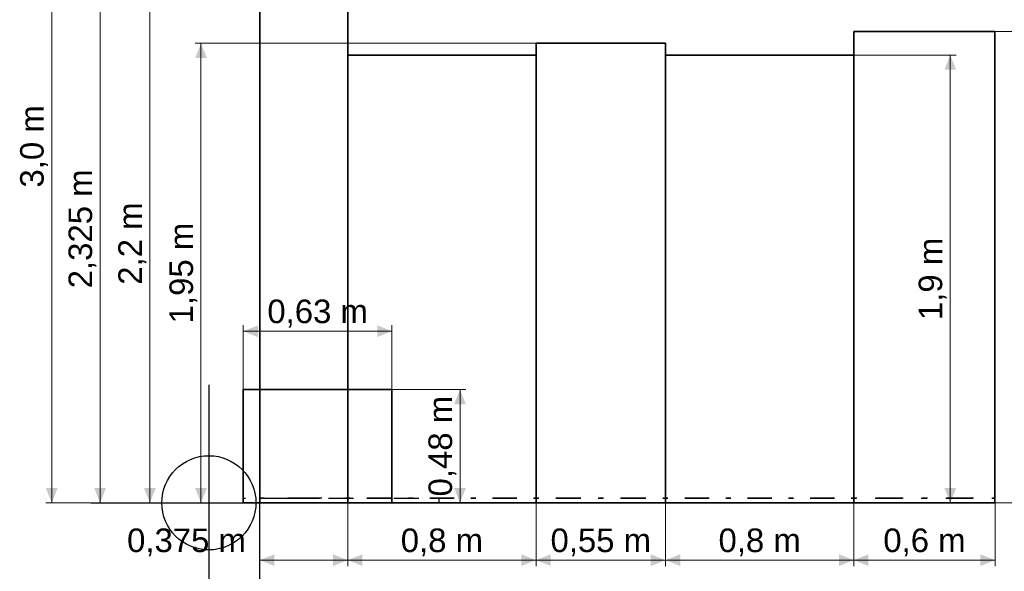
# Model space of a CAD drawing. Header units: millimetres. Extents: x -2000 to 82100, y -500 to 58900.
# Tile 12 of 21: x 18358 to 35091, y 38320 to 47682. Entities that reach past the tile are written whole.
import ezdxf
from ezdxf.enums import TextEntityAlignment as Align

# ---------------------------------------------------------------- set-up
doc = ezdxf.new("R2010")
doc.units = ezdxf.units.MM
for name, color, linetype in [('Bemaßung', 7, 'Continuous'), ('ITB_ELT_HV-UV Anlagen', 1, 'Continuous'), ('ITB_XXX_Details', 7, 'Continuous'), ('KFP_Achsenraster', 7, 'Continuous'), ('KFP_Brandschutz', 7, 'Continuous'), ('KFP_Linien', 7, 'Continuous'), ('KFP_Treppen_Aufzug', 7, 'Continuous'), ('KFP_Wand Aussen', 7, 'Continuous'), ('KFP_Wand Innen', 7, 'Continuous'), ('Neubau_KFP_Brandschutz', 7, 'Continuous'), ('Neubau_KFP_MED_Einrichtung', 7, 'Continuous'), ('Neubau_KFP_Wand Aussen', 7, 'Continuous'), ('Neubau_KFP_Wand Innen', 7, 'Continuous')]:
    doc.layers.add(name, color=color, linetype=linetype)
doc.layers.add('ITB_XXX_Einfuegepunkt', color=18, linetype='Continuous', plot=False)
doc.styles.add('ARIAL', font='txt', dxfattribs={"height": 0.2})

# ---------------------------------------------------------------- blocks, each defined once
blk = doc.blocks.new('Allgemeines Symbol -Diverse--ID-30-8-132-83')
at = {"layer": 'ITB_XXX_Einfuegepunkt', "color": 7, "lineweight": 30}
for p, q in [((0, 2000), (0, -2000)), ((-2000, 0), (2000, 0))]:
    blk.add_line(p, q, dxfattribs=at)
blk.add_circle((0, 0), 800, dxfattribs=at)
blk = doc.blocks.new('Bemaßung-ID-30-103-132-429')
at = {"layer": 'Bemaßung', "lineweight": 5}
for points in [[(12116, 7350), (12016, 7600), (11916, 7350)], [(11916, 250), (12016, 0), (12116, 250)]]:
    blk.add_hatch(color=7, dxfattribs=at).paths.add_polyline_path(points)
at = {"layer": 'Bemaßung', "color": 7, "lineweight": 5}
for p, q in [((12016, 7600), (10376, 7600)), ((12016, 0), (12016, 7600)), ((12016, 7600), (12116, 7600)), ((12016, 0), (0, 0)), ((12016, 0), (12116, 0))]:
    blk.add_line(p, q, dxfattribs=at)
at = {"layer": 'Bemaßung', "color": 7, "lineweight": 5, "style": 'ARIAL', "width": 1.000819}
blk.add_text('1,9 m', height=400, rotation=90, dxfattribs=at).set_placement((11879, 3101), (11879, 4499), align=Align.FIT)
blk = doc.blocks.new('Bemaßung-ID-30-103-132-451')
at = {"layer": 'Bemaßung', "lineweight": 5}
for points in [[(-2332, 9050), (-2432, 9300), (-2532, 9050)], [(-2532, 250), (-2432, 0), (-2332, 250)]]:
    blk.add_hatch(color=7, dxfattribs=at).paths.add_polyline_path(points)
at = {"layer": 'Bemaßung', "color": 7, "lineweight": 5}
for p, q in [((-2432, 9300), (-2532, 9300)), ((-2432, 0), (-2432, 9300)), ((-2432, 9300), (282, 9300)), ((-2432, 0), (-2532, 0)), ((-2432, 0), (0, 0))]:
    blk.add_line(p, q, dxfattribs=at)
at = {"layer": 'Bemaßung', "color": 7, "lineweight": 5, "style": 'ARIAL', "width": 1.000942}
blk.add_text('2,325 m', height=400, rotation=90, dxfattribs=at).set_placement((-2569, 3640), (-2569, 5660), align=Align.FIT)
blk = doc.blocks.new('Bemaßung-ID-30-103-132-479')
at = {"layer": 'Bemaßung', "lineweight": 5}
for points in [[(-3155, 11850), (-3255, 12100), (-3355, 11850)], [(-3355, 250), (-3255, 0), (-3155, 250)]]:
    blk.add_hatch(color=7, dxfattribs=at).paths.add_polyline_path(points)
at = {"layer": 'Bemaßung', "color": 7, "lineweight": 5}
for p, q in [((-3255, 12100), (-3355, 12100)), ((-3255, 0), (-3255, 12100)), ((-3255, 12100), (282, 12100)), ((-3255, 0), (-3355, 0)), ((-3255, 0), (0, 0))]:
    blk.add_line(p, q, dxfattribs=at)
at = {"layer": 'Bemaßung', "color": 7, "lineweight": 5, "style": 'ARIAL', "width": 1.000819}
blk.add_text('3,0 m', height=400, rotation=90, dxfattribs=at).set_placement((-3392, 5351), (-3392, 6749), align=Align.FIT)
blk = doc.blocks.new('Bemaßung-ID-30-103-132-518')
at = {"layer": 'Bemaßung', "lineweight": 5}
for points in [[(-1485, 8550), (-1585, 8800), (-1685, 8550)], [(-1685, 250), (-1585, 0), (-1485, 250)]]:
    blk.add_hatch(color=7, dxfattribs=at).paths.add_polyline_path(points)
at = {"layer": 'Bemaßung', "color": 7, "lineweight": 5}
for p, q in [((-1585, 8800), (-1685, 8800)), ((-1585, 0), (-1585, 8800)), ((-1585, 8800), (7153, 8800)), ((-1585, 0), (-1685, 0)), ((-1585, 0), (0, 0))]:
    blk.add_line(p, q, dxfattribs=at)
at = {"layer": 'Bemaßung', "color": 7, "lineweight": 5, "style": 'ARIAL', "width": 1.000819}
blk.add_text('2,2 m', height=400, rotation=90, dxfattribs=at).set_placement((-1721, 3701), (-1721, 5099), align=Align.FIT)
blk = doc.blocks.new('Bemaßung-ID-30-103-132-648')
at = {"layer": 'Bemaßung', "lineweight": 5}
for points in [[(250, -873), (0, -973), (250, -1073)], [(2152, -1073), (2402, -973), (2152, -873)]]:
    blk.add_hatch(color=7, dxfattribs=at).paths.add_polyline_path(points)
at = {"layer": 'Bemaßung', "color": 7, "lineweight": 5}
for p, q in [((0, -973), (0, 0)), ((2402, -973), (2402, 0)), ((0, -973), (2402, -973)), ((0, -973), (0, -1073)), ((2402, -973), (2402, -1073))]:
    blk.add_line(p, q, dxfattribs=at)
at = {"layer": 'Bemaßung', "color": 7, "lineweight": 5, "style": 'ARIAL', "width": 1.000819}
blk.add_text('0,6 m', height=400, dxfattribs=at).set_placement((502, -836), (1900, -836), align=Align.FIT)
blk = doc.blocks.new('Bemaßung-ID-30-103-132-670')
at = {"layer": 'Bemaßung', "lineweight": 5}
for points in [[(250, -1373), (0, -1473), (250, -1573)], [(1245, -1573), (1495, -1473), (1245, -1373)]]:
    blk.add_hatch(color=7, dxfattribs=at).paths.add_polyline_path(points)
at = {"layer": 'Bemaßung', "color": 7, "lineweight": 5}
for p, q in [((0, -1473), (0, 0)), ((1495, -1473), (1495, -500)), ((0, -1473), (1495, -1473)), ((0, -1473), (0, -1573)), ((1495, -1473), (1495, -1573))]:
    blk.add_line(p, q, dxfattribs=at)
at = {"layer": 'Bemaßung', "color": 7, "lineweight": 5, "style": 'ARIAL', "width": 1.000942}
blk.add_text('0,375 m', height=400, dxfattribs=at).set_placement((-2255, -1336), (-236, -1336), align=Align.FIT)
blk = doc.blocks.new('Bemaßung-ID-30-103-132-682')
at = {"layer": 'Bemaßung', "lineweight": 5}
for points in [[(250, -873), (0, -973), (250, -1073)], [(2950, -1073), (3200, -973), (2950, -873)]]:
    blk.add_hatch(color=7, dxfattribs=at).paths.add_polyline_path(points)
at = {"layer": 'Bemaßung', "color": 7, "lineweight": 5}
for p, q in [((0, -973), (0, 0)), ((3200, -973), (3200, 0)), ((0, -973), (3200, -973)), ((0, -973), (0, -1073)), ((3200, -973), (3200, -1073))]:
    blk.add_line(p, q, dxfattribs=at)
at = {"layer": 'Bemaßung', "color": 7, "lineweight": 5, "style": 'ARIAL', "width": 1.000819}
blk.add_text('0,8 m', height=400, dxfattribs=at).set_placement((901, -836), (2299, -836), align=Align.FIT)
blk = doc.blocks.new('Bemaßung-ID-30-103-132-695')
at = {"layer": 'Bemaßung', "lineweight": 5}
for points in [[(250, -873), (0, -973), (250, -1073)], [(1950, -1073), (2200, -973), (1950, -873)]]:
    blk.add_hatch(color=7, dxfattribs=at).paths.add_polyline_path(points)
at = {"layer": 'Bemaßung', "color": 7, "lineweight": 5}
for p, q in [((0, -973), (0, 0)), ((2200, -973), (2200, 0)), ((0, -973), (2200, -973)), ((0, -973), (0, -1073)), ((2200, -973), (2200, -1073))]:
    blk.add_line(p, q, dxfattribs=at)
at = {"layer": 'Bemaßung', "color": 7, "lineweight": 5, "style": 'ARIAL', "width": 1.000892}
blk.add_text('0,55 m', height=400, dxfattribs=at).set_placement((246, -836), (1954, -836), align=Align.FIT)
blk = doc.blocks.new('Bemaßung-ID-30-103-132-707')
at = {"layer": 'Bemaßung', "lineweight": 5}
for points in [[(250, -873), (0, -973), (250, -1073)], [(2950, -1073), (3200, -973), (2950, -873)]]:
    blk.add_hatch(color=7, dxfattribs=at).paths.add_polyline_path(points)
at = {"layer": 'Bemaßung', "color": 7, "lineweight": 5}
for p, q in [((0, -973), (0, 0)), ((3200, -973), (3200, 0)), ((0, -973), (3200, -973)), ((0, -973), (0, -1073)), ((3200, -973), (3200, -1073))]:
    blk.add_line(p, q, dxfattribs=at)
at = {"layer": 'Bemaßung', "color": 7, "lineweight": 5, "style": 'ARIAL', "width": 1.000819}
blk.add_text('0,8 m', height=400, dxfattribs=at).set_placement((901, -836), (2299, -836), align=Align.FIT)
blk = doc.blocks.new('Bemaßung-ID-30-103-132-627')
at = {"layer": 'Bemaßung', "lineweight": 5}
for points in [[(3786, 1674), (3686, 1924), (3586, 1674)], [(3586, 250), (3686, 0), (3786, 250)]]:
    blk.add_hatch(color=7, dxfattribs=at).paths.add_polyline_path(points)
at = {"layer": 'Bemaßung', "color": 7, "lineweight": 5}
for p, q in [((3686, 1924), (307, 1924)), ((3686, 0), (3686, 1924)), ((3686, 1924), (3786, 1924)), ((3686, 0), (0, 0)), ((3686, 0), (3786, 0))]:
    blk.add_line(p, q, dxfattribs=at)
at = {"layer": 'Bemaßung', "color": 7, "lineweight": 5, "style": 'ARIAL', "width": 1.000892}
blk.add_text('0,48 m', height=400, rotation=90, dxfattribs=at).set_placement((3550, 108), (3550, 1816), align=Align.FIT)
blk = doc.blocks.new('Bemaßung-ID-30-103-132-771')
at = {"layer": 'Bemaßung', "lineweight": 5}
for points in [[(250, 1089), (0, 989), (250, 889)], [(2278, 889), (2528, 989), (2278, 1089)]]:
    blk.add_hatch(color=7, dxfattribs=at).paths.add_polyline_path(points)
at = {"layer": 'Bemaßung', "color": 7, "lineweight": 5}
for p, q in [((0, 989), (0, 1089)), ((2528, 989), (2528, 1089)), ((0, 989), (2528, 989)), ((0, 989), (0, 0)), ((2528, 989), (2528, 0))]:
    blk.add_line(p, q, dxfattribs=at)
at = {"layer": 'Bemaßung', "color": 7, "lineweight": 5, "style": 'ARIAL', "width": 1.000892}
blk.add_text('0,63 m', height=400, dxfattribs=at).set_placement((410, 1126), (2118, 1126), align=Align.FIT)
blk = doc.blocks.new('Bemaßung-ID-30-103-132-1386')
at = {"layer": 'Bemaßung', "lineweight": 5}
for points in [[(-616, 7550), (-716, 7800), (-816, 7550)], [(-816, 250), (-716, 0), (-616, 250)]]:
    blk.add_hatch(color=7, dxfattribs=at).paths.add_polyline_path(points)
at = {"layer": 'Bemaßung', "color": 7, "lineweight": 5}
for p, q in [((-716, 7800), (-816, 7800)), ((-716, 0), (-716, 7800)), ((-716, 7800), (4978, 7800)), ((-716, 0), (-816, 0)), ((-716, 0), (0, 0))]:
    blk.add_line(p, q, dxfattribs=at)
at = {"layer": 'Bemaßung', "color": 7, "lineweight": 5, "style": 'ARIAL', "width": 1.000892}
blk.add_text('1,95 m', height=400, rotation=90, dxfattribs=at).set_placement((-852, 3046), (-852, 4754), align=Align.FIT)
blk = doc.blocks.new('Bemaßung-ID-30-103-132-1402')
at = {"layer": 'Bemaßung', "lineweight": 5}
for points in [[(3397, 7750), (3297, 8000), (3197, 7750)], [(3197, 250), (3297, 0), (3397, 250)]]:
    blk.add_hatch(color=7, dxfattribs=at).paths.add_polyline_path(points)
at = {"layer": 'Bemaßung', "color": 7, "lineweight": 5}
for p, q in [((3297, 8000), (-2327, 8000)), ((3297, 0), (3297, 8000)), ((3297, 8000), (3397, 8000)), ((3297, 0), (0, 0)), ((3297, 0), (3397, 0))]:
    blk.add_line(p, q, dxfattribs=at)
at = {"layer": 'Bemaßung', "color": 7, "lineweight": 5, "style": 'ARIAL', "width": 1.000819}
blk.add_text('2,0 m', height=400, rotation=90, dxfattribs=at).set_placement((3160, 3301), (3160, 4699), align=Align.FIT)

msp = doc.modelspace()

# ---------------------------------------------------------------- hatches: boundary and pattern name
at = {"layer": 'ITB_ELT_HV-UV Anlagen', "lineweight": 30}
msp.add_hatch(color=1, dxfattribs=at).paths.add_polyline_path([(27133, 39482), (23933, 39482), (23933, 39482)])

# ---------------------------------------------------------------- linework, layer by layer
at = {"layer": 'ITB_ELT_HV-UV Anlagen', "color": 1, "lineweight": 30}
for p, q in [((22437, 39482), (23933, 39482)), ((23933, 39482), (27133, 39482)), ((27133, 39482), (29333, 39482)), ((29333, 39482), (32533, 39482)), ((32533, 39482), (34933, 39482))]:
    msp.add_line(p, q, dxfattribs=at)
for points in [[(23933, 48782), (23933, 39482), (22437, 39482), (22437, 48782), (23933, 48782)], [(22437, 48782), (22437, 39482), (23933, 39482), (23933, 48782), (22437, 48782)], [(22437, 48782), (22437, 39482), (22437, 48782)], [(23933, 48782), (23933, 39482), (23933, 48782)], [(34933, 47482), (32533, 47482), (34933, 47482)], [(34933, 47482), (34933, 39482), (32533, 39482), (32533, 47482), (34933, 47482)], [(32533, 47482), (32533, 39482), (34933, 39482), (34933, 47482), (32533, 47482)], [(32533, 47482), (32533, 39482), (32533, 47482)], [(34933, 47482), (34933, 39482), (34933, 47482)], [(29333, 47282), (27133, 47282), (29333, 47282)], [(29333, 47282), (29333, 39482), (27133, 39482), (27133, 47282), (29333, 47282)], [(27133, 47282), (27133, 39482), (29333, 39482), (29333, 47282), (27133, 47282)], [(27133, 47282), (27133, 39482), (27133, 47282)], [(29333, 47282), (29333, 39482), (29333, 47282)], [(27133, 47082), (27133, 47082), (23933, 47082), (23933, 47082), (27133, 47082)], [(27133, 47082), (27133, 39482), (23933, 39482), (23933, 47082), (27133, 47082)], [(23933, 47082), (23933, 39482), (27133, 39482), (27133, 47082), (23933, 47082)], [(23933, 47082), (23933, 39482), (23933, 39482), (23933, 47082), (23933, 47082)], [(27133, 47082), (27133, 39482), (27133, 39482), (27133, 47082), (27133, 47082)], [(32533, 47082), (29333, 47082), (32533, 47082)], [(32533, 47082), (32533, 39482), (29333, 39482), (29333, 47082), (32533, 47082)], [(29333, 47082), (29333, 39482), (32533, 39482), (32533, 47082), (29333, 47082)], [(29333, 47082), (29333, 39482), (29333, 47082)], [(32533, 47082), (32533, 39482), (32533, 47082)], [(22437, 39482), (23933, 39482), (22437, 39482)], [(22437, 39482), (22437, 39482), (23933, 39482)], [(23933, 39482), (27133, 39482), (27133, 39482), (23933, 39482), (23933, 39482)], [(23933, 39482), (23933, 39482), (25533, 39482)], [(27133, 39482), (27133, 39482), (25533, 39482)], [(27133, 39482), (29333, 39482), (27133, 39482)], [(27133, 39482), (27133, 39482), (29333, 39482)], [(29333, 39482), (32533, 39482), (29333, 39482)], [(29333, 39482), (29333, 39482), (30933, 39482)], [(33057, 39482), (33057, 39482), (31454, 39482)], [(32533, 39482), (34933, 39482), (32533, 39482)], [(32533, 39482), (34933, 39482)]]:
    msp.add_lwpolyline(points, dxfattribs=at)
at = {"layer": 'ITB_XXX_Details', "color": 30, "lineweight": 30}
for p, q in [((22157, 39562), (22157, 39562)), ((22157, 39562), (22157, 39562)), ((22157, 39562), (22157, 39562)), ((22157, 39562), (22157, 39562)), ((22157, 39562), (22197, 39562)), ((22157, 39482), (22157, 39562)), ((22512, 39562), (22437, 39562)), ((22437, 39562), (22437, 39562)), ((22437, 39562), (22437, 39562)), ((22437, 39562), (22437, 39562)), ((22437, 39562), (22437, 39562)), ((22437, 39562), (22437, 39562)), ((22437, 39562), (22437, 39562)), ((22437, 39562), (22437, 39562)), ((22437, 39562), (22477, 39562)), ((22437, 39482), (22437, 39562)), ((22437, 39482), (22437, 39562)), ((22496, 39562), (22922, 39562)), ((22880, 39562), (23455, 39562)), ((23490, 39562), (22915, 39562)), ((23221, 39562), (23306, 39562)), ((23605, 39562), (24032, 39562)), ((23858, 39562), (23933, 39562)), ((23933, 39562), (23893, 39562)), ((23933, 39562), (23933, 39562)), ((23933, 39562), (23933, 39562)), ((23933, 39562), (23933, 39562)), ((23933, 39562), (23933, 39562)), ((23933, 39562), (23933, 39562)), ((23933, 39562), (23933, 39562)), ((23933, 39562), (23933, 39562)), ((23933, 39482), (23933, 39562)), ((23933, 39482), (23933, 39562)), ((23975, 39562), (23933, 39562)), ((23933, 39562), (23933, 39562)), ((23933, 39562), (23933, 39562)), ((23933, 39562), (23933, 39562)), ((23933, 39562), (23933, 39562)), ((23933, 39562), (23933, 39562)), ((23933, 39562), (23933, 39562)), ((23933, 39562), (23933, 39562)), ((23933, 39562), (23973, 39562)), ((23933, 39482), (23933, 39562)), ((23933, 39482), (23933, 39562)), ((24260, 39562), (24670, 39562)), ((24672, 39562), (24262, 39562)), ((24330, 39562), (24416, 39562)), ((24714, 39562), (25141, 39562)), ((24958, 39562), (25040, 39562)), ((25042, 39562), (24960, 39562)), ((25327, 39562), (25737, 39562)), ((25739, 39562), (25329, 39562)), ((25440, 39562), (25485, 39562)), ((25485, 39562), (25485, 39562)), ((25485, 39562), (25485, 39562)), ((25485, 39562), (25485, 39562)), ((25485, 39562), (25485, 39562)), ((25485, 39482), (25485, 39562)), ((26024, 39562), (26106, 39562)), ((26109, 39562), (26026, 39562)), ((26394, 39562), (26804, 39562)), ((26806, 39562), (26396, 39562)), ((27091, 39562), (27133, 39562)), ((27133, 39562), (27093, 39562)), ((27133, 39562), (27133, 39562)), ((27133, 39562), (27133, 39562)), ((27133, 39562), (27133, 39562)), ((27133, 39562), (27133, 39562)), ((27133, 39562), (27133, 39562)), ((27133, 39562), (27133, 39562)), ((27133, 39562), (27133, 39562)), ((27133, 39482), (27133, 39562)), ((27133, 39482), (27133, 39562)), ((27178, 39562), (27133, 39562)), ((27133, 39562), (27133, 39562)), ((27133, 39562), (27133, 39562)), ((27133, 39562), (27133, 39562)), ((27133, 39562), (27133, 39562)), ((27133, 39562), (27133, 39562)), ((27133, 39562), (27133, 39562)), ((27133, 39562), (27133, 39562)), ((27133, 39562), (27173, 39562)), ((27133, 39482), (27133, 39562)), ((27133, 39482), (27133, 39562)), ((27469, 39562), (27893, 39562)), ((27897, 39562), (27474, 39562)), ((28189, 39562), (28273, 39562)), ((28278, 39562), (28193, 39562)), ((28569, 39562), (28993, 39562)), ((28997, 39562), (28574, 39562)), ((29289, 39562), (29333, 39562)), ((29333, 39562), (29293, 39562)), ((29333, 39562), (29333, 39562)), ((29333, 39562), (29333, 39562)), ((29333, 39562), (29333, 39562)), ((29333, 39562), (29333, 39562)), ((29333, 39562), (29333, 39562)), ((29333, 39562), (29333, 39562)), ((29333, 39562), (29333, 39562)), ((29333, 39482), (29333, 39562)), ((29333, 39482), (29333, 39562)), ((29375, 39562), (29333, 39562)), ((29333, 39562), (29333, 39562)), ((29333, 39562), (29333, 39562)), ((29333, 39562), (29333, 39562)), ((29333, 39562), (29333, 39562)), ((29333, 39562), (29333, 39562)), ((29333, 39562), (29333, 39562)), ((29333, 39562), (29333, 39562)), ((29333, 39562), (29373, 39562)), ((29333, 39482), (29333, 39562)), ((29333, 39482), (29333, 39562)), ((29660, 39562), (30071, 39562)), ((30073, 39562), (29663, 39562)), ((30358, 39562), (30440, 39562)), ((30442, 39562), (30360, 39562)), ((30727, 39562), (31137, 39562)), ((31139, 39562), (30729, 39562)), ((31425, 39562), (31507, 39562)), ((31509, 39562), (31427, 39562)), ((31794, 39562), (32204, 39562)), ((32206, 39562), (31796, 39562)), ((32491, 39562), (32533, 39562)), ((32533, 39562), (32493, 39562)), ((32533, 39562), (32533, 39562)), ((32533, 39562), (32533, 39562)), ((32533, 39562), (32533, 39562)), ((32533, 39562), (32533, 39562)), ((32533, 39562), (32533, 39562)), ((32533, 39562), (32533, 39562)), ((32533, 39562), (32533, 39562)), ((32533, 39482), (32533, 39562)), ((32533, 39482), (32533, 39562)), ((32586, 39562), (32533, 39562)), ((32533, 39562), (32533, 39562)), ((32533, 39562), (32533, 39562)), ((32533, 39562), (32533, 39562)), ((32533, 39562), (32533, 39562)), ((32533, 39562), (32533, 39562)), ((32533, 39562), (32533, 39562)), ((32533, 39562), (32533, 39562)), ((32533, 39562), (32573, 39562)), ((32533, 39482), (32533, 39562)), ((32533, 39482), (32533, 39562)), ((32896, 39562), (33358, 39562)), ((33370, 39562), (32909, 39562)), ((33681, 39562), (33773, 39562)), ((33786, 39562), (33693, 39562)), ((34096, 39562), (34558, 39562)), ((34570, 39562), (34109, 39562)), ((34881, 39562), (34933, 39562)), ((34933, 39562), (34893, 39562)), ((34933, 39562), (34933, 39562)), ((34933, 39562), (34933, 39562)), ((34933, 39562), (34933, 39562)), ((34933, 39562), (34933, 39562)), ((34933, 39562), (34933, 39562)), ((34933, 39562), (34933, 39562)), ((34933, 39562), (34933, 39562)), ((34933, 39482), (34933, 39562)), ((34933, 39482), (34933, 39562)), ((22157, 39482), (22157, 39482)), ((22157, 39482), (22157, 39482)), ((22157, 39482), (22157, 39482)), ((22157, 39482), (22157, 39482)), ((22157, 39482), (22197, 39482)), ((22512, 39482), (22437, 39482)), ((22437, 39482), (22437, 39482)), ((22437, 39482), (22437, 39482)), ((22437, 39482), (22437, 39482)), ((22437, 39482), (22437, 39482)), ((22437, 39482), (22437, 39482)), ((22437, 39482), (22437, 39482)), ((22437, 39482), (22437, 39482)), ((22437, 39482), (22477, 39482)), ((22496, 39482), (22922, 39482)), ((22880, 39482), (23455, 39482)), ((23490, 39482), (22915, 39482)), ((23221, 39482), (23306, 39482)), ((23605, 39482), (24032, 39482)), ((23858, 39482), (23933, 39482)), ((23933, 39482), (23893, 39482)), ((23933, 39482), (23933, 39482)), ((23933, 39482), (23933, 39482)), ((23933, 39482), (23933, 39482)), ((23933, 39482), (23933, 39482)), ((23933, 39482), (23933, 39482)), ((23933, 39482), (23933, 39482)), ((23933, 39482), (23933, 39482)), ((23975, 39482), (23933, 39482)), ((23933, 39482), (23933, 39482)), ((23933, 39482), (23933, 39482)), ((23933, 39482), (23933, 39482)), ((23933, 39482), (23933, 39482)), ((23933, 39482), (23933, 39482)), ((23933, 39482), (23933, 39482)), ((23933, 39482), (23933, 39482)), ((23933, 39482), (23973, 39482)), ((24260, 39482), (24670, 39482)), ((24672, 39482), (24262, 39482)), ((24330, 39482), (24416, 39482)), ((24714, 39482), (25141, 39482)), ((24958, 39482), (25040, 39482)), ((25042, 39482), (24960, 39482)), ((25327, 39482), (25737, 39482)), ((25739, 39482), (25329, 39482)), ((25440, 39482), (25485, 39482)), ((25485, 39482), (25485, 39482)), ((25485, 39482), (25485, 39482)), ((25485, 39482), (25485, 39482)), ((25485, 39482), (25485, 39482)), ((26024, 39482), (26106, 39482)), ((26109, 39482), (26026, 39482)), ((26394, 39482), (26804, 39482)), ((26806, 39482), (26396, 39482)), ((27091, 39482), (27133, 39482)), ((27133, 39482), (27093, 39482)), ((27133, 39482), (27133, 39482)), ((27133, 39482), (27133, 39482)), ((27133, 39482), (27133, 39482)), ((27133, 39482), (27133, 39482)), ((27133, 39482), (27133, 39482)), ((27133, 39482), (27133, 39482)), ((27133, 39482), (27133, 39482)), ((27178, 39482), (27133, 39482)), ((27133, 39482), (27133, 39482)), ((27133, 39482), (27133, 39482)), ((27133, 39482), (27133, 39482)), ((27133, 39482), (27133, 39482)), ((27133, 39482), (27133, 39482)), ((27133, 39482), (27133, 39482)), ((27133, 39482), (27133, 39482)), ((27133, 39482), (27173, 39482)), ((27469, 39482), (27893, 39482)), ((27897, 39482), (27474, 39482)), ((28189, 39482), (28273, 39482)), ((28278, 39482), (28193, 39482)), ((28569, 39482), (28993, 39482)), ((28997, 39482), (28574, 39482)), ((29289, 39482), (29333, 39482)), ((29333, 39482), (29293, 39482)), ((29333, 39482), (29333, 39482)), ((29333, 39482), (29333, 39482)), ((29333, 39482), (29333, 39482)), ((29333, 39482), (29333, 39482)), ((29333, 39482), (29333, 39482)), ((29333, 39482), (29333, 39482)), ((29333, 39482), (29333, 39482)), ((29375, 39482), (29333, 39482)), ((29333, 39482), (29333, 39482)), ((29333, 39482), (29333, 39482)), ((29333, 39482), (29333, 39482)), ((29333, 39482), (29333, 39482)), ((29333, 39482), (29333, 39482)), ((29333, 39482), (29333, 39482)), ((29333, 39482), (29333, 39482)), ((29333, 39482), (29373, 39482)), ((29660, 39482), (30071, 39482)), ((30073, 39482), (29663, 39482)), ((30358, 39482), (30440, 39482)), ((30442, 39482), (30360, 39482)), ((30727, 39482), (31137, 39482)), ((31139, 39482), (30729, 39482)), ((31425, 39482), (31507, 39482)), ((31509, 39482), (31427, 39482)), ((31794, 39482), (32204, 39482)), ((32206, 39482), (31796, 39482)), ((32491, 39482), (32533, 39482)), ((32533, 39482), (32493, 39482)), ((32533, 39482), (32533, 39482)), ((32533, 39482), (32533, 39482)), ((32533, 39482), (32533, 39482)), ((32533, 39482), (32533, 39482)), ((32533, 39482), (32533, 39482)), ((32533, 39482), (32533, 39482)), ((32533, 39482), (32533, 39482)), ((32586, 39482), (32533, 39482)), ((32533, 39482), (32533, 39482)), ((32533, 39482), (32533, 39482)), ((32533, 39482), (32533, 39482)), ((32533, 39482), (32533, 39482)), ((32533, 39482), (32533, 39482)), ((32533, 39482), (32533, 39482)), ((32533, 39482), (32533, 39482)), ((32533, 39482), (32573, 39482)), ((32896, 39482), (33358, 39482)), ((33370, 39482), (32909, 39482)), ((33681, 39482), (33773, 39482)), ((33786, 39482), (33693, 39482)), ((34096, 39482), (34558, 39482)), ((34570, 39482), (34109, 39482)), ((34881, 39482), (34933, 39482)), ((34933, 39482), (34893, 39482)), ((34933, 39482), (34933, 39482)), ((34933, 39482), (34933, 39482)), ((34933, 39482), (34933, 39482)), ((34933, 39482), (34933, 39482)), ((34933, 39482), (34933, 39482)), ((34933, 39482), (34933, 39482)), ((34933, 39482), (34933, 39482))]:
    msp.add_line(p, q, dxfattribs=at)
at = {"layer": 'ITB_XXX_Details', "color": 7, "lineweight": 30}
msp.add_lwpolyline([(22438, 5162), (22438, 54582)], dxfattribs=at)
at = {"layer": 'ITB_XXX_Details', "color": 6, "lineweight": 30}
for points in [[(24685, 41406), (22157, 41406), (24685, 41406)], [(22157, 39482), (22157, 41406), (22157, 39482)], [(24685, 41406), (24685, 39482), (22157, 39482), (22157, 41406), (24685, 41406)], [(24685, 39482), (24685, 41406), (24685, 39482)], [(24685, 39482), (22157, 39482), (24685, 39482)]]:
    msp.add_lwpolyline(points, dxfattribs=at)
at = {"layer": 'KFP_Achsenraster', "color": 251, "lineweight": 5, "true_color": 0x5a5d5a}
msp.add_line((24380, 39482), (24380, 39482), dxfattribs=at)
msp.add_line((24380, 39482), (24380, 39482), dxfattribs=at)
msp.add_line((24380, 39482), (24380, 39482), dxfattribs=at)
msp.add_line((24380, 39482), (24380, 39482), dxfattribs=at)
msp.add_line((24380, 39482), (24380, 39482), dxfattribs=at)
msp.add_line((24380, 39482), (24380, 39482), dxfattribs=at)
msp.add_line((24380, 39482), (24380, 39482), dxfattribs=at)
msp.add_line((24380, 39482), (24380, 39482), dxfattribs=at)
msp.add_line((24380, 39482), (24380, 39482), dxfattribs=at)
msp.add_line((24380, 39482), (24380, 39482), dxfattribs=at)
msp.add_line((24380, 39482), (24380, 39482), dxfattribs=at)
msp.add_line((24380, 39482), (24380, 39482), dxfattribs=at)
msp.add_line((24380, 39482), (24380, 39482), dxfattribs=at)
msp.add_line((24380, 39482), (24380, 39482), dxfattribs=at)
msp.add_line((24380, 39482), (24380, 39482), dxfattribs=at)
msp.add_line((24380, 39482), (24380, 39482), dxfattribs=at)
msp.add_line((24380, 39482), (24380, 39482), dxfattribs=at)
msp.add_line((24380, 39482), (24380, 39482), dxfattribs=at)
msp.add_line((24380, 39482), (24380, 39482), dxfattribs=at)
msp.add_line((24380, 39482), (24380, 39482), dxfattribs=at)
msp.add_line((24380, 39482), (24380, 39482), dxfattribs=at)
msp.add_line((24380, 39482), (24380, 39482), dxfattribs=at)
msp.add_line((24380, 39482), (24380, 39482), dxfattribs=at)
msp.add_line((24380, 39482), (24380, 39482), dxfattribs=at)
msp.add_line((24380, 39482), (24380, 39482), dxfattribs=at)
msp.add_line((24380, 39482), (24380, 39482), dxfattribs=at)
msp.add_line((24380, 39482), (24380, 39482), dxfattribs=at)
msp.add_line((24380, 39482), (24380, 39482), dxfattribs=at)
msp.add_line((24380, 39482), (24380, 39482), dxfattribs=at)
msp.add_line((24380, 39482), (24380, 39482), dxfattribs=at)
msp.add_line((24380, 39482), (24380, 39482), dxfattribs=at)
msp.add_line((24380, 39482), (24380, 39482), dxfattribs=at)
msp.add_line((24380, 39482), (24380, 39482), dxfattribs=at)
msp.add_line((24380, 39482), (24380, 39482), dxfattribs=at)
msp.add_line((24380, 39482), (24380, 39482), dxfattribs=at)
msp.add_line((24380, 39482), (24380, 39482), dxfattribs=at)
msp.add_line((24380, 39482), (24380, 39482), dxfattribs=at)
msp.add_line((24380, 39482), (24380, 39482), dxfattribs=at)
msp.add_line((24380, 39482), (24380, 39482), dxfattribs=at)
msp.add_line((24380, 39482), (24380, 39482), dxfattribs=at)
msp.add_line((24380, 39482), (24380, 39482), dxfattribs=at)
msp.add_line((24380, 39482), (24380, 39482), dxfattribs=at)
msp.add_line((24380, 39482), (24380, 39482), dxfattribs=at)
at = {"layer": 'KFP_Brandschutz', "color": 96, "lineweight": 5}
for p, q in [((22157, 39482), (22335, 39482)), ((22425, 39482), (22605, 39482)), ((22695, 39482), (22875, 39482)), ((22965, 39482), (23145, 39482)), ((23235, 39482), (23415, 39482)), ((23505, 39482), (23685, 39482)), ((23775, 39482), (23955, 39482)), ((24045, 39482), (24225, 39482)), ((24315, 39482), (24495, 39482)), ((24585, 39482), (24765, 39482)), ((24855, 39482), (25035, 39482)), ((25125, 39482), (25305, 39482)), ((25395, 39482), (25575, 39482)), ((25665, 39482), (25845, 39482)), ((25935, 39482), (26115, 39482)), ((26205, 39482), (26385, 39482)), ((26475, 39482), (26655, 39482)), ((26745, 39482), (26925, 39482)), ((27015, 39482), (27195, 39482)), ((27285, 39482), (27465, 39482)), ((27555, 39482), (27735, 39482)), ((27825, 39482), (28005, 39482)), ((28095, 39482), (28275, 39482)), ((28365, 39482), (28545, 39482)), ((28635, 39482), (28815, 39482)), ((28905, 39482), (29085, 39482)), ((29175, 39482), (29355, 39482)), ((29445, 39482), (29625, 39482)), ((29715, 39482), (29895, 39482)), ((29985, 39482), (30165, 39482)), ((30255, 39482), (30435, 39482)), ((30525, 39482), (30705, 39482)), ((30795, 39482), (30975, 39482)), ((31065, 39482), (31245, 39482)), ((31335, 39482), (31515, 39482)), ((31605, 39482), (31785, 39482)), ((31875, 39482), (32055, 39482)), ((32145, 39482), (32325, 39482)), ((32415, 39482), (32595, 39482)), ((32685, 39482), (32865, 39482)), ((32955, 39482), (33135, 39482)), ((33225, 39482), (33405, 39482)), ((33495, 39482), (33675, 39482)), ((33765, 39482), (33945, 39482)), ((34035, 39482), (34215, 39482)), ((34305, 39482), (34485, 39482)), ((34575, 39482), (34755, 39482)), ((34845, 39482), (35025, 39482))]:
    msp.add_line(p, q, dxfattribs=at)
at = {"layer": 'KFP_Linien', "color": 251, "lineweight": 5, "true_color": 0x5a5d5a}
msp.add_line((18975, 39482), (18975, 39482), dxfattribs=at)
at = {"layer": 'KFP_Treppen_Aufzug', "color": 251, "lineweight": 5, "true_color": 0x5a5d5a}
msp.add_line((18975, 39482), (18975, 39482), dxfattribs=at)
at = {"layer": 'KFP_Wand Aussen', "color": 251, "lineweight": 5, "true_color": 0x5a5d5a}
for p, q in [((19557, 39482), (20017, 39482)), ((19557, 39482), (19557, 39482)), ((19557, 39482), (20017, 39482)), ((20017, 39482), (20117, 39482)), ((20017, 39482), (20017, 39482)), ((20017, 39482), (20017, 39482)), ((20017, 39482), (22157, 39482)), ((20117, 39482), (20117, 39482)), ((20117, 39482), (20397, 39482)), ((20397, 39482), (22157, 39482)), ((22157, 39482), (22157, 39482))]:
    msp.add_line(p, q, dxfattribs=at)
at = {"layer": 'KFP_Wand Innen', "color": 251, "lineweight": 5, "true_color": 0x5a5d5a}
for p, q in [((35017, 39482), (22155, 39482)), ((35067, 39482), (22155, 39482)), ((22155, 39482), (35117, 39482)), ((22155, 39482), (22155, 39482)), ((22155, 39482), (22155, 39482)), ((22155, 39482), (22155, 39482)), ((22157, 39482), (22337, 39482)), ((22157, 39482), (22157, 39482)), ((22157, 39482), (22157, 39482)), ((22157, 39482), (22387, 39482)), ((22387, 39482), (22337, 39482)), ((22337, 39482), (22387, 39482)), ((22437, 39482), (22387, 39482)), ((22387, 39482), (22387, 39482)), ((22387, 39482), (22387, 39482)), ((22437, 39482), (22387, 39482)), ((22437, 39482), (22437, 39482)), ((22437, 39482), (22437, 39482)), ((35017, 39482), (35017, 39482)), ((35067, 39482), (35067, 39482)), ((35067, 39482), (35067, 39482))]:
    msp.add_line(p, q, dxfattribs=at)
at = {"layer": 'Neubau_KFP_Brandschutz', "color": 1, "lineweight": 5}
msp.add_lwpolyline([(31250, 39482), (32087, 39482), (31250, 39482)], dxfattribs=at)
at = {"layer": 'Neubau_KFP_MED_Einrichtung', "color": 251, "lineweight": 5, "true_color": 0x5a5d5a}
for p, q in [((23855, 39482), (23551, 39482)), ((24631, 39482), (24288, 39482)), ((26587, 39482), (26432, 39482))]:
    msp.add_line(p, q, dxfattribs=at)
at = {"layer": 'Neubau_KFP_Wand Aussen', "color": 251, "lineweight": 5, "true_color": 0x5a5d5a}
for p, q in [((19557, 39482), (19557, 39482)), ((20117, 39482), (19557, 39482)), ((19557, 39482), (19557, 39482)), ((20077, 39482), (19657, 39482)), ((19657, 39482), (19657, 39482)), ((19933, 39482), (20072, 39482)), ((19933, 39482), (20072, 39482)), ((19933, 39482), (20072, 39482)), ((19933, 39482), (20072, 39482)), ((19933, 39482), (20072, 39482)), ((19933, 39482), (20072, 39482)), ((19933, 39482), (20072, 39482)), ((19933, 39482), (20072, 39482)), ((19933, 39482), (20072, 39482)), ((19933, 39482), (20072, 39482)), ((19933, 39482), (20072, 39482)), ((19933, 39482), (20072, 39482)), ((20036, 39482), (20072, 39482)), ((21095, 39482), (20077, 39482)), ((20077, 39482), (20077, 39482)), ((20117, 39482), (20117, 39482)), ((20397, 39482), (20117, 39482)), ((20117, 39482), (20117, 39482)), ((22157, 39482), (20397, 39482)), ((20659, 39482), (20739, 39482)), ((20659, 39482), (20798, 39482)), ((20659, 39482), (20798, 39482)), ((20659, 39482), (20798, 39482)), ((20659, 39482), (20798, 39482)), ((20659, 39482), (20798, 39482)), ((20659, 39482), (20798, 39482)), ((20659, 39482), (20798, 39482)), ((20659, 39482), (20798, 39482)), ((20659, 39482), (20798, 39482)), ((20659, 39482), (20798, 39482)), ((20659, 39482), (20798, 39482)), ((20659, 39482), (20798, 39482)), ((20659, 39482), (20798, 39482)), ((20763, 39482), (20798, 39482)), ((21095, 39482), (21095, 39482)), ((22157, 39482), (22157, 39482)), ((22157, 39482), (22157, 39482))]:
    msp.add_line(p, q, dxfattribs=at)
for points in [[(19657, 39482), (19664, 39482), (19695, 39482), (19745, 39482), (19808, 39482), (19874, 39482), (19933, 39482)], [(19933, 39482), (19871, 39482), (19802, 39482), (19737, 39482), (19687, 39482), (19660, 39482), (19687, 39482), (19737, 39482), (19802, 39482), (19871, 39482), (19933, 39482)], [(19933, 39482), (19871, 39482), (19802, 39482), (19737, 39482), (19687, 39482), (19660, 39482), (19687, 39482), (19737, 39482), (19802, 39482), (19871, 39482), (19933, 39482)], [(19933, 39482), (19871, 39482), (19802, 39482), (19737, 39482), (19687, 39482), (19660, 39482), (19687, 39482), (19737, 39482), (19802, 39482), (19871, 39482), (19933, 39482)], [(19933, 39482), (19871, 39482), (19802, 39482), (19737, 39482), (19687, 39482), (19660, 39482), (19687, 39482), (19737, 39482), (19802, 39482), (19871, 39482), (19933, 39482)], [(19933, 39482), (19871, 39482), (19802, 39482), (19737, 39482), (19687, 39482), (19660, 39482), (19687, 39482), (19737, 39482), (19802, 39482), (19871, 39482), (19933, 39482)], [(19933, 39482), (19871, 39482), (19802, 39482), (19737, 39482), (19687, 39482), (19660, 39482), (19671, 39482)], [(20072, 39482), (20128, 39482), (20192, 39482), (20253, 39482), (20303, 39482), (20337, 39482), (20348, 39482)], [(20072, 39482), (20128, 39482), (20192, 39482), (20253, 39482), (20303, 39482), (20337, 39482), (20348, 39482)], [(20072, 39482), (20128, 39482), (20192, 39482), (20253, 39482), (20303, 39482), (20337, 39482), (20348, 39482)], [(20072, 39482), (20128, 39482), (20192, 39482), (20253, 39482), (20303, 39482), (20337, 39482), (20348, 39482)], [(20072, 39482), (20128, 39482), (20192, 39482), (20253, 39482), (20303, 39482), (20337, 39482), (20348, 39482)], [(20072, 39482), (20128, 39482), (20192, 39482), (20253, 39482), (20303, 39482), (20337, 39482), (20348, 39482)], [(20348, 39482), (20337, 39482), (20303, 39482), (20253, 39482), (20192, 39482), (20128, 39482), (20072, 39482)], [(20348, 39482), (20337, 39482), (20303, 39482), (20253, 39482), (20192, 39482), (20128, 39482), (20072, 39482)], [(20348, 39482), (20337, 39482), (20303, 39482), (20253, 39482), (20192, 39482), (20128, 39482), (20072, 39482)], [(20348, 39482), (20337, 39482), (20303, 39482), (20253, 39482), (20192, 39482), (20128, 39482), (20072, 39482)], [(20348, 39482), (20337, 39482), (20303, 39482), (20253, 39482), (20192, 39482), (20128, 39482), (20072, 39482)], [(20348, 39482), (20337, 39482), (20303, 39482), (20253, 39482), (20192, 39482), (20128, 39482), (20072, 39482)], [(20306, 39482), (20303, 39482), (20253, 39482), (20192, 39482), (20128, 39482), (20072, 39482)], [(20077, 39482), (20133, 39482), (20196, 39482), (20255, 39482), (20305, 39482), (20337, 39482), (20348, 39482)], [(20348, 39482), (20341, 39482), (20320, 39482)], [(20659, 39482), (20597, 39482), (20528, 39482), (20463, 39482), (20413, 39482), (20386, 39482), (20413, 39482), (20463, 39482), (20528, 39482), (20597, 39482), (20659, 39482)], [(20659, 39482), (20597, 39482), (20528, 39482), (20463, 39482), (20413, 39482), (20386, 39482), (20413, 39482), (20463, 39482), (20528, 39482), (20597, 39482), (20659, 39482)], [(20659, 39482), (20597, 39482), (20528, 39482), (20463, 39482), (20413, 39482), (20386, 39482), (20413, 39482), (20463, 39482), (20528, 39482), (20597, 39482), (20659, 39482)], [(20659, 39482), (20597, 39482), (20528, 39482), (20463, 39482), (20413, 39482), (20386, 39482), (20413, 39482), (20463, 39482), (20528, 39482), (20597, 39482), (20659, 39482)], [(20659, 39482), (20597, 39482), (20528, 39482), (20463, 39482), (20413, 39482), (20386, 39482), (20413, 39482), (20463, 39482), (20528, 39482), (20597, 39482), (20659, 39482)], [(20659, 39482), (20597, 39482), (20528, 39482), (20463, 39482), (20413, 39482), (20386, 39482), (20413, 39482), (20463, 39482), (20528, 39482), (20597, 39482), (20659, 39482)], [(20659, 39482), (20597, 39482), (20528, 39482), (20463, 39482), (20413, 39482), (20386, 39482), (20397, 39482)], [(20402, 39482), (20438, 39482), (20488, 39482), (20547, 39482), (20606, 39482), (20659, 39482)], [(20798, 39482), (20855, 39482), (20918, 39482), (20979, 39482), (21029, 39482), (21063, 39482), (21074, 39482)], [(20798, 39482), (20855, 39482), (20918, 39482), (20979, 39482), (21029, 39482), (21063, 39482), (21074, 39482)], [(20798, 39482), (20855, 39482), (20918, 39482), (20979, 39482), (21029, 39482), (21063, 39482), (21074, 39482)], [(20798, 39482), (20855, 39482), (20918, 39482), (20979, 39482), (21029, 39482), (21063, 39482), (21074, 39482)], [(20798, 39482), (20855, 39482), (20918, 39482), (20979, 39482), (21029, 39482), (21063, 39482), (21074, 39482)], [(20798, 39482), (20855, 39482), (20918, 39482), (20979, 39482), (21029, 39482), (21063, 39482), (21074, 39482)], [(20798, 39482), (20855, 39482), (20918, 39482), (20979, 39482), (21029, 39482), (21063, 39482), (21074, 39482)], [(21074, 39482), (21063, 39482), (21029, 39482), (20979, 39482), (20918, 39482), (20855, 39482), (20798, 39482)], [(21074, 39482), (21063, 39482), (21029, 39482), (20979, 39482), (20918, 39482), (20855, 39482), (20798, 39482)], [(21074, 39482), (21063, 39482), (21029, 39482), (20979, 39482), (20918, 39482), (20855, 39482), (20798, 39482)], [(21074, 39482), (21063, 39482), (21029, 39482), (20979, 39482), (20918, 39482), (20855, 39482), (20798, 39482)], [(21074, 39482), (21063, 39482), (21029, 39482), (20979, 39482), (20918, 39482), (20855, 39482), (20798, 39482)], [(21074, 39482), (21063, 39482), (21029, 39482), (20979, 39482), (20918, 39482), (20855, 39482), (20798, 39482)], [(21032, 39482), (21029, 39482), (20979, 39482), (20918, 39482), (20855, 39482), (20798, 39482)], [(21074, 39482), (21067, 39482), (21047, 39482)]]:
    msp.add_lwpolyline(points, dxfattribs=at)
at = {"layer": 'Neubau_KFP_Wand Innen', "color": 251, "lineweight": 5, "true_color": 0x5a5d5a}
for p, q in [((19657, 39482), (19557, 39482)), ((19557, 39482), (19557, 39482)), ((19657, 39482), (19557, 39482)), ((19557, 39482), (19557, 39482)), ((19657, 39482), (19657, 39482)), ((19657, 39482), (19657, 39482)), ((22157, 39482), (21197, 39482)), ((21197, 39482), (21197, 39482)), ((21197, 39482), (21197, 39482)), ((22157, 39482), (21197, 39482)), ((21197, 39482), (21197, 39482)), ((21197, 39482), (22157, 39482)), ((22157, 39482), (21197, 39482)), ((21197, 39482), (21197, 39482)), ((22155, 39482), (22337, 39482)), ((22155, 39482), (22337, 39482)), ((22155, 39482), (22337, 39482)), ((22337, 39482), (22155, 39482)), ((22155, 39482), (22155, 39482)), ((22155, 39482), (22155, 39482)), ((22155, 39482), (22155, 39482)), ((22155, 39482), (22337, 39482)), ((22337, 39482), (22155, 39482)), ((22155, 39482), (22155, 39482)), ((22155, 39482), (22337, 39482)), ((22337, 39482), (22155, 39482)), ((22155, 39482), (22155, 39482)), ((22155, 39482), (22337, 39482)), ((22337, 39482), (22155, 39482)), ((22155, 39482), (22155, 39482)), ((22157, 39482), (22157, 39482)), ((22157, 39482), (22157, 39482)), ((22157, 39482), (22157, 39482)), ((22157, 39482), (22157, 39482)), ((22337, 39482), (22337, 39482)), ((22337, 39482), (22337, 39482)), ((22337, 39482), (22337, 39482)), ((22337, 39482), (22337, 39482)), ((22437, 39482), (35357, 39482)), ((22437, 39482), (35157, 39482)), ((22437, 39482), (22437, 39482)), ((22437, 39482), (35457, 39482)), ((35157, 39482), (22437, 39482)), ((27300, 39482), (22437, 39482)), ((22437, 39482), (22437, 39482)), ((22437, 39482), (27300, 39482)), ((27276, 39482), (22437, 39482)), ((22437, 39482), (22437, 39482)), ((22437, 39482), (27276, 39482)), ((27182, 39482), (22437, 39482)), ((22437, 39482), (22437, 39482)), ((22437, 39482), (27182, 39482)), ((35157, 39482), (30412, 39482)), ((30412, 39482), (35157, 39482)), ((35357, 39482), (30518, 39482)), ((30518, 39482), (35357, 39482)), ((35407, 39482), (30544, 39482)), ((30544, 39482), (35407, 39482))]:
    msp.add_line(p, q, dxfattribs=at)

# ---------------------------------------------------------------- block references
at = {"layer": 'Bemaßung', "color": 7, "lineweight": 5}
for name, p in [('Bemaßung-ID-30-103-132-479', (22157, 39482)), ('Bemaßung-ID-30-103-132-451', (22157, 39482)), ('Bemaßung-ID-30-103-132-518', (22155, 39482)), ('Bemaßung-ID-30-103-132-1402', (37260, 39482)), ('Bemaßung-ID-30-103-132-1386', (22155, 39482)), ('Bemaßung-ID-30-103-132-429', (22157, 39482)), ('Bemaßung-ID-30-103-132-771', (22157, 41406)), ('Bemaßung-ID-30-103-132-627', (22155, 39482)), ('Bemaßung-ID-30-103-132-670', (22438, 39982)), ('Bemaßung-ID-30-103-132-707', (23933, 39482)), ('Bemaßung-ID-30-103-132-695', (27133, 39482)), ('Bemaßung-ID-30-103-132-682', (29333, 39482)), ('Bemaßung-ID-30-103-132-648', (32533, 39482))]:
    msp.add_blockref(name, p, dxfattribs=at)
at = {"layer": 'ITB_XXX_Einfuegepunkt', "color": 7, "lineweight": 30}
msp.add_blockref('Allgemeines Symbol -Diverse--ID-30-8-132-83', (21573, 39482), dxfattribs=at)

doc.saveas('drawing.dxf')
